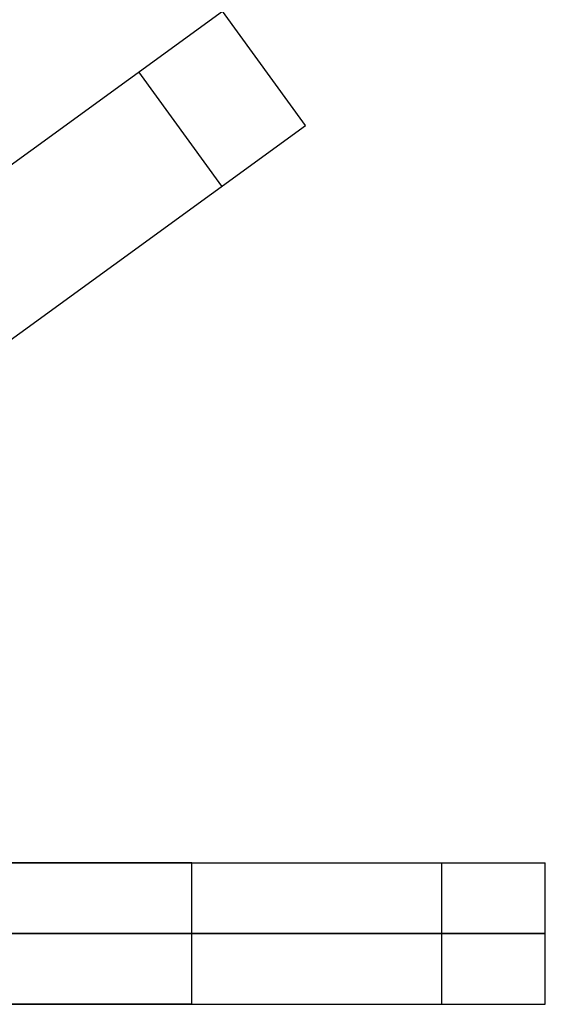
# Model space of a CAD drawing. Header units: centimetres. Extents: x 133.6 to 158.6, y -12.1 to 12.1.
# Tile 9 of 10: x 154.1 to 158.6, y -0.6 to 7.8. Entities that reach past the tile are written whole.
import ezdxf

# ---------------------------------------------------------------- set-up
doc = ezdxf.new("R2010")
doc.units = ezdxf.units.CM
doc.layers.add('Capa 04', color=7, linetype='Continuous')

msp = doc.modelspace()

# ---------------------------------------------------------------- linework, layer by layer
at = {"layer": 'Capa 04'}
for points in [[(150.9803, 4.306), (155.8344, 7.8327)], [(156.5397, 6.8619), (155.8344, 7.8327)], [(156.5397, 6.8619), (155.8344, 7.8327)], [(156.5397, 6.8619), (155.8344, 7.8327)], [(155.8289, 6.3454), (155.1235, 7.3163)], [(155.8289, 6.3454), (155.1235, 7.3163)], [(151.6856, 3.3352), (156.5397, 6.8619)], [(152.0744, 0.6), (155.5744, 0.6)], [(155.5744, 0.6), (152.0744, 0.6)], [(152.5744, 0.6), (158.5744, 0.6)], [(155.5744, -0.6), (155.5744, 0.6)], [(155.5744, -0.6), (155.5744, 0.6)], [(157.6957, -0.6), (157.6957, 0.6)], [(157.6957, -0.6), (157.6957, 0.6)], [(158.5744, -0.6), (158.5744, 0.6)], [(158.5744, -0.6), (158.5744, 0.6)], [(158.5744, -0.6), (158.5744, 0.6)], [(152.0744, 0), (155.5744, 0)], [(155.5744, 0), (152.0744, 0)], [(152.0744, -0.6), (155.5744, -0.6)], [(155.5744, -0.6), (152.0744, -0.6)], [(152.5744, -0.6), (158.5744, -0.6)]]:
    msp.add_lwpolyline(points, dxfattribs=at)
at = {"layer": 'Capa 04', "extrusion": (-0.587785, 0.809017, 3.30604e-15)}
msp.add_lwpolyline([(-127.6766, -180.0989), (-127.7432, -180.0997), (-127.8104, -180.1019), (-127.8781, -180.1057), (-127.9462, -180.1111), (-128.0148, -180.1181), (-128.0837, -180.1267), (-128.153, -180.137), (-128.2225, -180.149), (-128.2923, -180.1628), (-128.3622, -180.1783), (-128.4321, -180.1956), (-128.5021, -180.2147), (-128.5721, -180.2357), (-128.6419, -180.2585), (-128.7115, -180.2831), (-128.7809, -180.3096), (-128.85, -180.3379), (-128.9187, -180.3681), (-128.9869, -180.4002), (-129.0545, -180.4341), (-129.1216, -180.4698), (-129.1879, -180.5074), (-129.2535, -180.5468), (-129.3183, -180.588), (-129.3821, -180.6309), (-129.445, -180.6755), (-129.5068, -180.7219), (-129.5675, -180.7699), (-129.6271, -180.8195), (-129.6854, -180.8707), (-129.7423, -180.9234), (-129.798, -180.9776), (-129.8522, -181.0332), (-129.9049, -181.0902), (-129.9561, -181.1485), (-130.0057, -181.208), (-130.0537, -181.2688), (-130.1001, -181.3306), (-130.1447, -181.3935), (-130.1876, -181.4573), (-130.2288, -181.5221), (-130.2682, -181.5877), (-130.3057, -181.654), (-130.3415, -181.7211), (-130.3754, -181.7887), (-130.4075, -181.8569), (-130.4377, -181.9256), (-130.466, -181.9947), (-130.4925, -182.0641), (-130.5171, -182.1337), (-130.5399, -182.2035), (-130.5608, -182.2735), (-130.58, -182.3435), (-130.5973, -182.4134), (-130.6128, -182.4833), (-130.6266, -182.5531), (-130.6386, -182.6226), (-130.6489, -182.6919), (-130.6575, -182.7608), (-130.6645, -182.8294), (-130.6699, -182.8975), (-130.6737, -182.9652), (-130.6759, -183.0324), (-130.6766, -183.0989)], dxfattribs=at)
at = {"layer": 'Capa 04', "extrusion": (-0.587785, 0.809017, -3.34902e-15)}
msp.add_lwpolyline([(-130.6766, -237.0989), (-130.6759, -237.1655), (-130.6737, -237.2327), (-130.6699, -237.3004), (-130.6645, -237.3685), (-130.6575, -237.4371), (-130.6489, -237.506), (-130.6386, -237.5753), (-130.6266, -237.6448), (-130.6128, -237.7146), (-130.5973, -237.7845), (-130.58, -237.8544), (-130.5608, -237.9244), (-130.5399, -237.9944), (-130.5171, -238.0642), (-130.4925, -238.1338), (-130.466, -238.2032), (-130.4377, -238.2723), (-130.4075, -238.341), (-130.3754, -238.4092), (-130.3415, -238.4768), (-130.3057, -238.5439), (-130.2682, -238.6102), (-130.2288, -238.6758), (-130.1876, -238.7406), (-130.1447, -238.8044), (-130.1001, -238.8673), (-130.0537, -238.9291), (-130.0057, -238.9898), (-129.9561, -239.0494), (-129.9049, -239.1077), (-129.8522, -239.1646), (-129.798, -239.2203), (-129.7423, -239.2745), (-129.6854, -239.3272), (-129.6271, -239.3784), (-129.5675, -239.428), (-129.5068, -239.476), (-129.445, -239.5224), (-129.3821, -239.567), (-129.3183, -239.6099), (-129.2535, -239.6511), (-129.1879, -239.6905), (-129.1216, -239.728), (-129.0545, -239.7638), (-128.9869, -239.7977), (-128.9187, -239.8298), (-128.85, -239.86), (-128.7809, -239.8883), (-128.7115, -239.9148), (-128.6419, -239.9394), (-128.5721, -239.9622), (-128.5021, -239.9831), (-128.4321, -240.0023), (-128.3622, -240.0196), (-128.2923, -240.0351), (-128.2225, -240.0489), (-128.153, -240.0609), (-128.0837, -240.0712), (-128.0148, -240.0798), (-127.9462, -240.0868), (-127.8781, -240.0922), (-127.8104, -240.096), (-127.7432, -240.0982), (-127.6766, -240.0989)], dxfattribs=at)
at = {"layer": 'Capa 04', "extrusion": (-0.587785, 0.809017, -6.31566e-16)}
msp.add_lwpolyline([(-127.6766, -180.0989), (-127.7432, -180.0997), (-127.8104, -180.1019), (-127.8781, -180.1057), (-127.9462, -180.1111), (-128.0148, -180.1181), (-128.0837, -180.1267), (-128.153, -180.137), (-128.2225, -180.149), (-128.2923, -180.1628), (-128.3622, -180.1783), (-128.4321, -180.1956), (-128.5021, -180.2147), (-128.5721, -180.2357), (-128.6419, -180.2585), (-128.7115, -180.2831), (-128.7809, -180.3096), (-128.85, -180.3379), (-128.9187, -180.3681), (-128.9869, -180.4002), (-129.0545, -180.4341), (-129.1216, -180.4698), (-129.1879, -180.5074), (-129.2535, -180.5468), (-129.3183, -180.588), (-129.3821, -180.6309), (-129.445, -180.6755), (-129.5068, -180.7219), (-129.5675, -180.7699), (-129.6271, -180.8195), (-129.6854, -180.8707), (-129.7423, -180.9234), (-129.798, -180.9776), (-129.8522, -181.0332), (-129.9049, -181.0902), (-129.9561, -181.1485), (-130.0057, -181.208), (-130.0537, -181.2688), (-130.1001, -181.3306), (-130.1447, -181.3935), (-130.1876, -181.4573), (-130.2288, -181.5221), (-130.2682, -181.5877), (-130.3057, -181.654), (-130.3415, -181.7211), (-130.3754, -181.7887), (-130.4075, -181.8569), (-130.4377, -181.9256), (-130.466, -181.9947), (-130.4925, -182.0641), (-130.5171, -182.1337), (-130.5399, -182.2035), (-130.5608, -182.2735), (-130.58, -182.3435), (-130.5973, -182.4134), (-130.6128, -182.4833), (-130.6266, -182.5531), (-130.6386, -182.6226), (-130.6489, -182.6919), (-130.6575, -182.7608), (-130.6645, -182.8294), (-130.6699, -182.8975), (-130.6737, -182.9652), (-130.6759, -183.0324), (-130.6766, -183.0989)], dxfattribs=at)
at = {"layer": 'Capa 04', "extrusion": (-0.587785, 0.809017, 5.64807e-16)}
msp.add_lwpolyline([(-130.6766, -237.0989), (-130.6759, -237.1655), (-130.6737, -237.2327), (-130.6699, -237.3004), (-130.6645, -237.3685), (-130.6575, -237.4371), (-130.6489, -237.506), (-130.6386, -237.5753), (-130.6266, -237.6448), (-130.6128, -237.7146), (-130.5973, -237.7845), (-130.58, -237.8544), (-130.5608, -237.9244), (-130.5399, -237.9944), (-130.5171, -238.0642), (-130.4925, -238.1338), (-130.466, -238.2032), (-130.4377, -238.2723), (-130.4075, -238.341), (-130.3754, -238.4092), (-130.3415, -238.4768), (-130.3057, -238.5439), (-130.2682, -238.6102), (-130.2288, -238.6758), (-130.1876, -238.7406), (-130.1447, -238.8044), (-130.1001, -238.8673), (-130.0537, -238.9291), (-130.0057, -238.9898), (-129.9561, -239.0494), (-129.9049, -239.1077), (-129.8522, -239.1646), (-129.798, -239.2203), (-129.7423, -239.2745), (-129.6854, -239.3272), (-129.6271, -239.3784), (-129.5675, -239.428), (-129.5068, -239.476), (-129.445, -239.5224), (-129.3821, -239.567), (-129.3183, -239.6099), (-129.2535, -239.6511), (-129.1879, -239.6905), (-129.1216, -239.728), (-129.0545, -239.7638), (-128.9869, -239.7977), (-128.9187, -239.8298), (-128.85, -239.86), (-128.7809, -239.8883), (-128.7115, -239.9148), (-128.6419, -239.9394), (-128.5721, -239.9622), (-128.5021, -239.9831), (-128.4321, -240.0023), (-128.3622, -240.0196), (-128.2923, -240.0351), (-128.2225, -240.0489), (-128.153, -240.0609), (-128.0837, -240.0712), (-128.0148, -240.0798), (-127.9462, -240.0868), (-127.8781, -240.0922), (-127.8104, -240.096), (-127.7432, -240.0982), (-127.6766, -240.0989)], dxfattribs=at)
at = {"layer": 'Capa 04', "extrusion": (1, 0, 0)}
for points in [[(7.3473, -183.0989), (7.3473, -230.0989), (7.3473, -237.0989)], [(6.8619, -183.0989), (6.8619, -230.0989), (6.8619, -237.0989)], [(0.6, -183.0989), (0.6, -230.0989), (0.6, -237.0989)], [(0, -183.0989), (0, -230.0989), (0, -237.0989)], [(-0.6, -183.0989), (-0.6, -230.0989), (-0.6, -237.0989)]]:
    msp.add_lwpolyline(points, dxfattribs=at)
at = {"layer": 'Capa 04', "extrusion": (-0.587785, 0.809017, 1.33985e-14)}
msp.add_lwpolyline([(-127.6766, -180.0989), (-127.7432, -180.0997), (-127.8104, -180.1019), (-127.8781, -180.1057), (-127.9462, -180.1111), (-128.0148, -180.1181), (-128.0837, -180.1267), (-128.153, -180.137), (-128.2225, -180.149), (-128.2923, -180.1628), (-128.3622, -180.1783), (-128.4321, -180.1956), (-128.5021, -180.2147), (-128.5721, -180.2357), (-128.6419, -180.2585), (-128.7115, -180.2831), (-128.7809, -180.3096), (-128.85, -180.3379), (-128.9187, -180.3681), (-128.9869, -180.4002), (-129.0545, -180.4341), (-129.1216, -180.4698), (-129.1879, -180.5074), (-129.2535, -180.5468), (-129.3183, -180.588), (-129.3821, -180.6309), (-129.445, -180.6755), (-129.5068, -180.7219), (-129.5675, -180.7699), (-129.6271, -180.8195), (-129.6854, -180.8707), (-129.7423, -180.9234), (-129.798, -180.9776), (-129.8522, -181.0332), (-129.9049, -181.0902), (-129.9561, -181.1485), (-130.0057, -181.208), (-130.0537, -181.2688), (-130.1001, -181.3306), (-130.1447, -181.3935), (-130.1876, -181.4573), (-130.2288, -181.5221), (-130.2682, -181.5877), (-130.3057, -181.654), (-130.3415, -181.7211), (-130.3754, -181.7887), (-130.4075, -181.8569), (-130.4377, -181.9256), (-130.466, -181.9947), (-130.4925, -182.0641), (-130.5171, -182.1337), (-130.5399, -182.2035), (-130.5608, -182.2735), (-130.58, -182.3435), (-130.5973, -182.4134), (-130.6128, -182.4833), (-130.6266, -182.5531), (-130.6386, -182.6226), (-130.6489, -182.6919), (-130.6575, -182.7608), (-130.6645, -182.8294), (-130.6699, -182.8975), (-130.6737, -182.9652), (-130.6759, -183.0324), (-130.6766, -183.0989)], dxfattribs=at)
at = {"layer": 'Capa 04', "extrusion": (-0.587785, 0.809017, -1.33555e-14)}
msp.add_lwpolyline([(-130.6766, -237.0989), (-130.6759, -237.1655), (-130.6737, -237.2327), (-130.6699, -237.3004), (-130.6645, -237.3685), (-130.6575, -237.4371), (-130.6489, -237.506), (-130.6386, -237.5753), (-130.6266, -237.6448), (-130.6128, -237.7146), (-130.5973, -237.7845), (-130.58, -237.8544), (-130.5608, -237.9244), (-130.5399, -237.9944), (-130.5171, -238.0642), (-130.4925, -238.1338), (-130.466, -238.2032), (-130.4377, -238.2723), (-130.4075, -238.341), (-130.3754, -238.4092), (-130.3415, -238.4768), (-130.3057, -238.5439), (-130.2682, -238.6102), (-130.2288, -238.6758), (-130.1876, -238.7406), (-130.1447, -238.8044), (-130.1001, -238.8673), (-130.0537, -238.9291), (-130.0057, -238.9898), (-129.9561, -239.0494), (-129.9049, -239.1077), (-129.8522, -239.1646), (-129.798, -239.2203), (-129.7423, -239.2745), (-129.6854, -239.3272), (-129.6271, -239.3784), (-129.5675, -239.428), (-129.5068, -239.476), (-129.445, -239.5224), (-129.3821, -239.567), (-129.3183, -239.6099), (-129.2535, -239.6511), (-129.1879, -239.6905), (-129.1216, -239.728), (-129.0545, -239.7638), (-128.9869, -239.7977), (-128.9187, -239.8298), (-128.85, -239.86), (-128.7809, -239.8883), (-128.7115, -239.9148), (-128.6419, -239.9394), (-128.5721, -239.9622), (-128.5021, -239.9831), (-128.4321, -240.0023), (-128.3622, -240.0196), (-128.2923, -240.0351), (-128.2225, -240.0489), (-128.153, -240.0609), (-128.0837, -240.0712), (-128.0148, -240.0798), (-127.9462, -240.0868), (-127.8781, -240.0922), (-127.8104, -240.096), (-127.7432, -240.0982), (-127.6766, -240.0989)], dxfattribs=at)
at = {"layer": 'Capa 04', "extrusion": (0, 1, 0)}
for points in [[(-155.5744, -180.0989), (-155.641, -180.0997), (-155.7081, -180.1019), (-155.7758, -180.1057), (-155.8439, -180.1111), (-155.9125, -180.1181), (-155.9814, -180.1267), (-156.0507, -180.137), (-156.1203, -180.149), (-156.19, -180.1628), (-156.2599, -180.1783), (-156.3298, -180.1956), (-156.3998, -180.2147), (-156.4698, -180.2357), (-156.5396, -180.2585), (-156.6093, -180.2831), (-156.6786, -180.3096), (-156.7477, -180.3379), (-156.8164, -180.3681), (-156.8846, -180.4002), (-156.9522, -180.4341), (-157.0193, -180.4698), (-157.0856, -180.5074), (-157.1512, -180.5468), (-157.216, -180.588), (-157.2798, -180.6309), (-157.3427, -180.6755), (-157.4045, -180.7219), (-157.4653, -180.7699), (-157.5248, -180.8195), (-157.5831, -180.8707), (-157.6401, -180.9234), (-157.6957, -180.9776), (-157.7499, -181.0332), (-157.8026, -181.0902), (-157.8538, -181.1485), (-157.9034, -181.208), (-157.9514, -181.2688), (-157.9978, -181.3306), (-158.0424, -181.3935), (-158.0853, -181.4573), (-158.1265, -181.5221), (-158.1659, -181.5877), (-158.2035, -181.654), (-158.2392, -181.7211), (-158.2731, -181.7887), (-158.3052, -181.8569), (-158.3354, -181.9256), (-158.3637, -181.9947), (-158.3902, -182.0641), (-158.4148, -182.1337), (-158.4376, -182.2035), (-158.4586, -182.2735), (-158.4777, -182.3435), (-158.495, -182.4134), (-158.5105, -182.4833), (-158.5243, -182.5531), (-158.5363, -182.6226), (-158.5466, -182.6919), (-158.5552, -182.7608), (-158.5622, -182.8294), (-158.5676, -182.8975), (-158.5714, -182.9652), (-158.5736, -183.0324), (-158.5744, -183.0989)], [(-158.5744, -237.0989), (-158.5736, -237.1655), (-158.5714, -237.2327), (-158.5676, -237.3004), (-158.5622, -237.3685), (-158.5552, -237.4371), (-158.5466, -237.506), (-158.5363, -237.5753), (-158.5243, -237.6448), (-158.5105, -237.7146), (-158.495, -237.7845), (-158.4777, -237.8544), (-158.4586, -237.9244), (-158.4376, -237.9944), (-158.4148, -238.0642), (-158.3902, -238.1338), (-158.3637, -238.2032), (-158.3354, -238.2723), (-158.3052, -238.341), (-158.2731, -238.4092), (-158.2392, -238.4768), (-158.2035, -238.5439), (-158.1659, -238.6102), (-158.1265, -238.6758), (-158.0853, -238.7406), (-158.0424, -238.8044), (-157.9978, -238.8673), (-157.9514, -238.9291), (-157.9034, -238.9898), (-157.8538, -239.0494), (-157.8026, -239.1077), (-157.7499, -239.1646), (-157.6957, -239.2203), (-157.6401, -239.2745), (-157.5831, -239.3272), (-157.5248, -239.3784), (-157.4653, -239.428), (-157.4045, -239.476), (-157.3427, -239.5224), (-157.2798, -239.567), (-157.216, -239.6099), (-157.1512, -239.6511), (-157.0856, -239.6905), (-157.0193, -239.728), (-156.9522, -239.7638), (-156.8846, -239.7977), (-156.8164, -239.8298), (-156.7477, -239.86), (-156.6786, -239.8883), (-156.6093, -239.9148), (-156.5396, -239.9394), (-156.4698, -239.9622), (-156.3998, -239.9831), (-156.3298, -240.0023), (-156.2599, -240.0196), (-156.19, -240.0351), (-156.1203, -240.0489), (-156.0507, -240.0609), (-155.9814, -240.0712), (-155.9125, -240.0798), (-155.8439, -240.0868), (-155.7758, -240.0922), (-155.7081, -240.096), (-155.641, -240.0982), (-155.5744, -240.0989)], [(-155.5744, -180.0989), (-155.641, -180.0997), (-155.7081, -180.1019), (-155.7758, -180.1057), (-155.8439, -180.1111), (-155.9125, -180.1181), (-155.9814, -180.1267), (-156.0507, -180.137), (-156.1203, -180.149), (-156.19, -180.1628), (-156.2599, -180.1783), (-156.3298, -180.1956), (-156.3998, -180.2147), (-156.4698, -180.2357), (-156.5396, -180.2585), (-156.6093, -180.2831), (-156.6786, -180.3096), (-156.7477, -180.3379), (-156.8164, -180.3681), (-156.8846, -180.4002), (-156.9522, -180.4341), (-157.0193, -180.4698), (-157.0856, -180.5074), (-157.1512, -180.5468), (-157.216, -180.588), (-157.2798, -180.6309), (-157.3427, -180.6755), (-157.4045, -180.7219), (-157.4653, -180.7699), (-157.5248, -180.8195), (-157.5831, -180.8707), (-157.6401, -180.9234), (-157.6957, -180.9776), (-157.7499, -181.0332), (-157.8026, -181.0902), (-157.8538, -181.1485), (-157.9034, -181.208), (-157.9514, -181.2688), (-157.9978, -181.3306), (-158.0424, -181.3935), (-158.0853, -181.4573), (-158.1265, -181.5221), (-158.1659, -181.5877), (-158.2035, -181.654), (-158.2392, -181.7211), (-158.2731, -181.7887), (-158.3052, -181.8569), (-158.3354, -181.9256), (-158.3637, -181.9947), (-158.3902, -182.0641), (-158.4148, -182.1337), (-158.4376, -182.2035), (-158.4586, -182.2735), (-158.4777, -182.3435), (-158.495, -182.4134), (-158.5105, -182.4833), (-158.5243, -182.5531), (-158.5363, -182.6226), (-158.5466, -182.6919), (-158.5552, -182.7608), (-158.5622, -182.8294), (-158.5676, -182.8975), (-158.5714, -182.9652), (-158.5736, -183.0324), (-158.5744, -183.0989)], [(-158.5744, -237.0989), (-158.5736, -237.1655), (-158.5714, -237.2327), (-158.5676, -237.3004), (-158.5622, -237.3685), (-158.5552, -237.4371), (-158.5466, -237.506), (-158.5363, -237.5753), (-158.5243, -237.6448), (-158.5105, -237.7146), (-158.495, -237.7845), (-158.4777, -237.8544), (-158.4586, -237.9244), (-158.4376, -237.9944), (-158.4148, -238.0642), (-158.3902, -238.1338), (-158.3637, -238.2032), (-158.3354, -238.2723), (-158.3052, -238.341), (-158.2731, -238.4092), (-158.2392, -238.4768), (-158.2035, -238.5439), (-158.1659, -238.6102), (-158.1265, -238.6758), (-158.0853, -238.7406), (-158.0424, -238.8044), (-157.9978, -238.8673), (-157.9514, -238.9291), (-157.9034, -238.9898), (-157.8538, -239.0494), (-157.8026, -239.1077), (-157.7499, -239.1646), (-157.6957, -239.2203), (-157.6401, -239.2745), (-157.5831, -239.3272), (-157.5248, -239.3784), (-157.4653, -239.428), (-157.4045, -239.476), (-157.3427, -239.5224), (-157.2798, -239.567), (-157.216, -239.6099), (-157.1512, -239.6511), (-157.0856, -239.6905), (-157.0193, -239.728), (-156.9522, -239.7638), (-156.8846, -239.7977), (-156.8164, -239.8298), (-156.7477, -239.86), (-156.6786, -239.8883), (-156.6093, -239.9148), (-156.5396, -239.9394), (-156.4698, -239.9622), (-156.3998, -239.9831), (-156.3298, -240.0023), (-156.2599, -240.0196), (-156.19, -240.0351), (-156.1203, -240.0489), (-156.0507, -240.0609), (-155.9814, -240.0712), (-155.9125, -240.0798), (-155.8439, -240.0868), (-155.7758, -240.0922), (-155.7081, -240.096), (-155.641, -240.0982), (-155.5744, -240.0989)], [(-155.5744, -180.0989), (-155.641, -180.0997), (-155.7081, -180.1019), (-155.7758, -180.1057), (-155.8439, -180.1111), (-155.9125, -180.1181), (-155.9814, -180.1267), (-156.0507, -180.137), (-156.1203, -180.149), (-156.19, -180.1628), (-156.2599, -180.1783), (-156.3298, -180.1956), (-156.3998, -180.2147), (-156.4698, -180.2357), (-156.5396, -180.2585), (-156.6093, -180.2831), (-156.6786, -180.3096), (-156.7477, -180.3379), (-156.8164, -180.3681), (-156.8846, -180.4002), (-156.9522, -180.4341), (-157.0193, -180.4698), (-157.0856, -180.5074), (-157.1512, -180.5468), (-157.216, -180.588), (-157.2798, -180.6309), (-157.3427, -180.6755), (-157.4045, -180.7219), (-157.4653, -180.7699), (-157.5248, -180.8195), (-157.5831, -180.8707), (-157.6401, -180.9234), (-157.6957, -180.9776), (-157.7499, -181.0332), (-157.8026, -181.0902), (-157.8538, -181.1485), (-157.9034, -181.208), (-157.9514, -181.2688), (-157.9978, -181.3306), (-158.0424, -181.3935), (-158.0853, -181.4573), (-158.1265, -181.5221), (-158.1659, -181.5877), (-158.2035, -181.654), (-158.2392, -181.7211), (-158.2731, -181.7887), (-158.3052, -181.8569), (-158.3354, -181.9256), (-158.3637, -181.9947), (-158.3902, -182.0641), (-158.4148, -182.1337), (-158.4376, -182.2035), (-158.4586, -182.2735), (-158.4777, -182.3435), (-158.495, -182.4134), (-158.5105, -182.4833), (-158.5243, -182.5531), (-158.5363, -182.6226), (-158.5466, -182.6919), (-158.5552, -182.7608), (-158.5622, -182.8294), (-158.5676, -182.8975), (-158.5714, -182.9652), (-158.5736, -183.0324), (-158.5744, -183.0989)], [(-158.5744, -237.0989), (-158.5736, -237.1655), (-158.5714, -237.2327), (-158.5676, -237.3004), (-158.5622, -237.3685), (-158.5552, -237.4371), (-158.5466, -237.506), (-158.5363, -237.5753), (-158.5243, -237.6448), (-158.5105, -237.7146), (-158.495, -237.7845), (-158.4777, -237.8544), (-158.4586, -237.9244), (-158.4376, -237.9944), (-158.4148, -238.0642), (-158.3902, -238.1338), (-158.3637, -238.2032), (-158.3354, -238.2723), (-158.3052, -238.341), (-158.2731, -238.4092), (-158.2392, -238.4768), (-158.2035, -238.5439), (-158.1659, -238.6102), (-158.1265, -238.6758), (-158.0853, -238.7406), (-158.0424, -238.8044), (-157.9978, -238.8673), (-157.9514, -238.9291), (-157.9034, -238.9898), (-157.8538, -239.0494), (-157.8026, -239.1077), (-157.7499, -239.1646), (-157.6957, -239.2203), (-157.6401, -239.2745), (-157.5831, -239.3272), (-157.5248, -239.3784), (-157.4653, -239.428), (-157.4045, -239.476), (-157.3427, -239.5224), (-157.2798, -239.567), (-157.216, -239.6099), (-157.1512, -239.6511), (-157.0856, -239.6905), (-157.0193, -239.728), (-156.9522, -239.7638), (-156.8846, -239.7977), (-156.8164, -239.8298), (-156.7477, -239.86), (-156.6786, -239.8883), (-156.6093, -239.9148), (-156.5396, -239.9394), (-156.4698, -239.9622), (-156.3998, -239.9831), (-156.3298, -240.0023), (-156.2599, -240.0196), (-156.19, -240.0351), (-156.1203, -240.0489), (-156.0507, -240.0609), (-155.9814, -240.0712), (-155.9125, -240.0798), (-155.8439, -240.0868), (-155.7758, -240.0922), (-155.7081, -240.096), (-155.641, -240.0982), (-155.5744, -240.0989)]]:
    msp.add_lwpolyline(points, dxfattribs=at)

doc.saveas('drawing.dxf')
